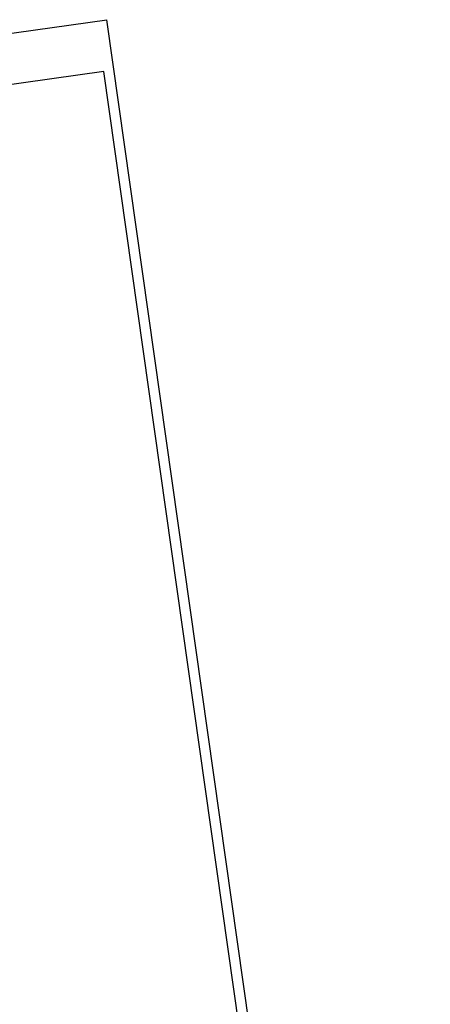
# Model space of a CAD drawing. Extents: x 446457 to 447032, y 444506 to 445688.
# Tile 43 of 43: x 446830 to 447032, y 445204 to 445688. Entities that reach past the tile are written whole.
import ezdxf

# ---------------------------------------------------------------- set-up
doc = ezdxf.new("R2010")
doc.units = 0
doc.header["$LTSCALE"] = 2
doc.header["$MEASUREMENT"] = 0
doc.linetypes.add('AUSGEZOGEN', pattern=[0])
doc.layers.get('0').update_dxf_attribs({"linetype": 'AUSGEZOGEN'})
for name, color, linetype in [('FBR', 8, 'CONTINUOUS'), ('Planeinteilung', 6, 'CONTINUOUS'), ('RAHMEN', 250, 'AUSGEZOGEN')]:
    doc.layers.add(name, color=color, linetype=linetype)

# ---------------------------------------------------------------- blocks, each defined once
blk = doc.blocks.new('1135420')
for p in [(1135, 420), (0, 297)]:
    blk.add_line(p, (0, 420))
at = {"layer": 'RAHMEN'}
for p, q in [((950, 415), (25, 415)), ((25, 415), (25, 5))]:
    blk.add_line(p, q, dxfattribs=at)

msp = doc.modelspace()

# ---------------------------------------------------------------- linework, layer by layer
at = {"layer": 'FBR'}
for points in [[(446685.67, 445499.68, 0.000084), (446690.29, 445466.91, 0.000171), (446692.59, 445450.71), (446699.7, 445400.65, -0.000017), (446702.65, 445379.85, -0.000012), (446706.64, 445351.68, -0.000142), (446710.16, 445326.77, 0.000095), (446713.69, 445301.85, 0.000489), (446717.26, 445276.8, -0.000535), (446720.83, 445251.74, -0.000318), (446724.22, 445227.7, 0.000352), (446727.61, 445203.66, 0.000005), (446731.55, 445175.83, 0.000006), (446734.44, 445155.44, 0.000005), (446738.34, 445127.87, 0.000006), (446741.35, 445106.67, 0.000262)], [(446680.59, 445565.19), (446686.23, 445525.58, -0.000461), (446689.72, 445500.85, 0.000412), (446693.21, 445476.12, 0.000274), (446696.65, 445451.98, -0.000308), (446700.09, 445427.83, -0.000041), (446704.16, 445399.13, -0.000053), (446707.34, 445376.68, -0.000068), (446710.75, 445352.56, 0.000201), (446714.16, 445328.44, 0.000066), (446717.77, 445303.04, -0.000029), (446721.37, 445277.64, -0.000013), (446726.04, 445244.73, -0.000025), (446728.41, 445227.99, -0.000188), (446731.78, 445204.22, 0.000116), (446735.14, 445180.44, 0.000098)], [(446757.1, 445025.34, 0.000008), (446763.02, 444983.7, 0.000035)]]:
    msp.add_lwpolyline(points, format="xyb", dxfattribs=at)

# ---------------------------------------------------------------- block references
at = {"layer": 'Planeinteilung', "linetype": 'Continuous', "rotation": 278.0670990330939}
msp.add_blockref('1135420', (446457.28, 445629.54), dxfattribs=at)

doc.saveas('drawing.dxf')
